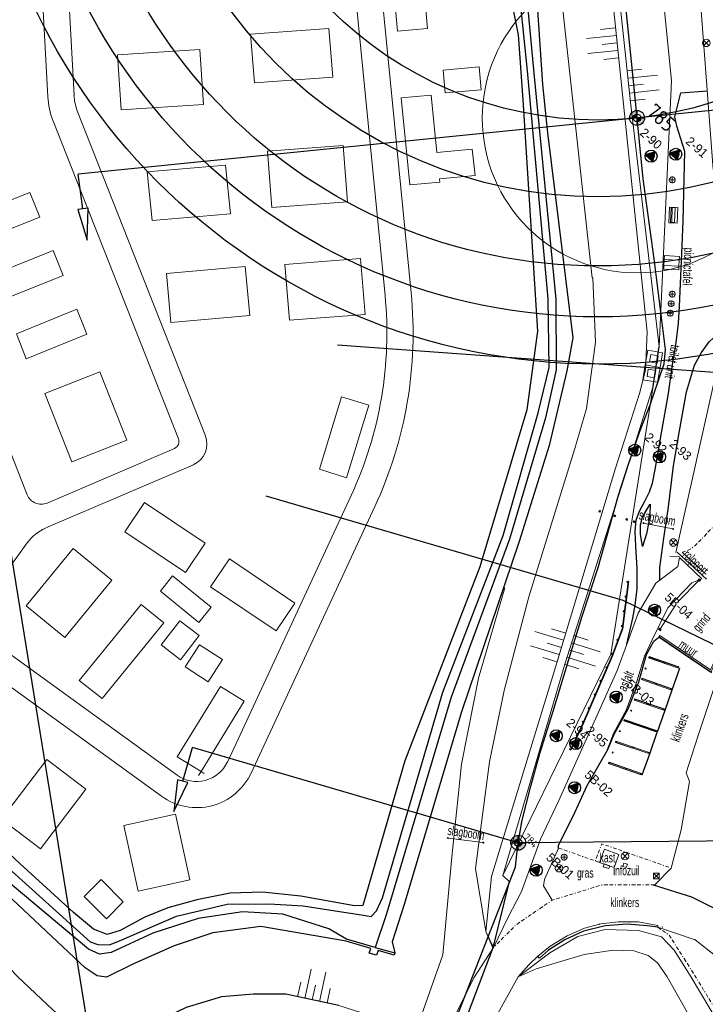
# Model space of a CAD drawing. Header units: metres. Extents: x 63969 to 66720, y 402115 to 403595.
# Tile 28 of 52: x 66040 to 66131, y 402661 to 402793. Entities that reach past the tile are written whole.
import ezdxf
from ezdxf.enums import TextEntityAlignment as Align

# ---------------------------------------------------------------- set-up
doc = ezdxf.new("R2010")
doc.units = ezdxf.units.M
doc.linetypes.add('BORDER', pattern=[1.75, 0.5, -0.25, 0.5, -0.25, 0, -0.25])
doc.layers.get('0').update_dxf_attribs({"linetype": 'CONTINUOUS'})
for name, color, linetype in [('0 @ 0.5', 7, 'CONTINUOUS'), ('0 @ 1', 7, 'CONTINUOUS'), ('BS-BINNENKRUINLIJN-KPN', 253, 'CONTINUOUS'), ('BS-BOORPUNTEN MET CODE', 2, 'CONTINUOUS'), ('BS-DOORGROEISTEEN', 253, 'CONTINUOUS'), ('BS-INSTEEK-SLOOT-KPN', 253, 'CONTINUOUS'), ('BS-KANT-HALF-VERHARD', 253, 'CONTINUOUS'), ('BS-OV.LIJNVORM.OBJECT', 253, 'CONTINUOUS'), ('BS-OVERIG-KPN', 253, 'CONTINUOUS'), ('BS-PAAL-HOUT', 253, 'CONTINUOUS'), ('BS-PAAL-STEEN', 253, 'CONTINUOUS'), ('BS-VLAKAFSLUITING', 253, 'CONTINUOUS'), ('BS-WATERLIJN-KPN', 253, 'CONTINUOUS'), ('DWARSPROFIEL_LOKATIE', 125, 'CONTINUOUS'), ('Hulp dieptelijnen', 78, 'CONTINUOUS'), ('THEORETISCHE_NULLIJN', 125, 'CONTINUOUS')]:
    doc.layers.add(name, color=color, linetype=linetype)
for name, color, linetype, lineweight in [('BS-AFVALBAK', 253, 'CONTINUOUS', 0), ('BS-BEBOUWING', 253, 'CONTINUOUS', 0), ('BS-BETONBAND', 253, 'BORDER', 0), ('BS-DIJKPAAL', 2, 'CONTINUOUS', 25), ('BS-DIJKPAALNR', 6, 'CONTINUOUS', 25), ('BS-HEK', 253, 'RASTER', 0), ('BS-HEKWERK-KL-1_5M', 253, 'RASTER', 0), ('BS-INFOBORD', 253, 'CONTINUOUS', 0), ('BS-KANT-VERHARDING', 253, 'CONTINUOUS', 0), ('BS-KRUINLIJN', 253, 'CONTINUOUS', 0), ('BS-KUNSTWERK-CONTOUR', 253, 'CONTINUOUS', 0), ('BS-LANTAARNPAAL-LICHTMAST', 253, 'CONTINUOUS', 0), ('BS-LANTAARNPAAL-WK', 253, 'CONTINUOUS', 0), ('BS-MUUR', 253, 'CONTINUOUS', 0), ('BS-OVERIGE-TEKSTEN', 253, 'CONTINUOUS', 0), ('BS-RASTER', 253, 'RASTER', 0), ('BS-SCHAKELKAST', 253, 'CONTINUOUS', 0), ('BS-SLAGBOOM', 253, 'CONTINUOUS', 0), ('BS-SYMBOOL-TALUD', 253, 'CONTINUOUS', 0), ('BS-TEENLIJN', 253, 'CONTINUOUS', 0), ('BS-TUSSENBERM', 253, 'CONTINUOUS', 0), ('BS-VERKEERSBORD', 253, 'CONTINUOUS', 0), ('BS-VLAGGEMAST', 253, 'CONTINUOUS', 0), ('BS-VLAKLABEL-BETON', 253, 'CONTINUOUS', 0), ('BS-ZITBANK', 253, 'CONTINUOUS', 0), ('GM-C3D-POINT-BORING', 2, 'CONTINUOUS', 25), ('GM-C3D-POINT-BORING @ 0.25', 2, 'CONTINUOUS', 25), ('GM-C3D-POINT-BORING @ 0.5', 2, 'CONTINUOUS', 25), ('GM-C3D-POINT-BORING @ 1', 2, 'CONTINUOUS', 25), ('GM-C3D-POINT-LABEL_BORING', 7, 'CONTINUOUS', 25)]:
    doc.layers.add(name, color=color, linetype=linetype, lineweight=lineweight)
doc.layers.add('Cirkel ingemeten teen', color=69, linetype='CONTINUOUS', lineweight=9, plot=False)
doc.layers.add('TO-Viewport', color=152, linetype='CONTINUOUS', plot=False)
doc.styles.add('ISO', font='isocp.shx', dxfattribs={"height": 2.5})
doc.linetypes.add('RASTER', pattern='A,3,-2,[200,RASTER,S=0.75,R=0,X=0,Y=0],-2,3', length=10)

# ---------------------------------------------------------------- blocks, each defined once
blk = doc.blocks.new('PIJLTJE')
at = {"layer": 'DWARSPROFIEL_LOKATIE'}
blk.add_line((0, 4.69), (0, 0), dxfattribs=at)
blk.add_lwpolyline([(0, 8.9), (-0.7, 4.69), (0.7, 4.69)], close=True, dxfattribs=at)
blk = doc.blocks.new('S04')
at = {"color": 0}
for p, q in [((-1, 0), (-1, 4.01)), ((1, 0), (1, 4.01)), ((-2.01, 0), (-2.01, 2.01)), ((0, 0), (0, 2.01)), ((2.01, 0), (2.01, 2.01))]:
    blk.add_line(p, q, dxfattribs=at)
blk = doc.blocks.new('17', base_point=(19504, 379108.256))
at = {"layer": 'BS-VERKEERSBORD'}
blk.add_polyline3d([(19503.84375, 379107.78725, 0), (19503.71875, 379107.84975, 0), (19503.59375, 379107.97475, 0), (19503.53125, 379108.09975, 0), (19503.5, 379108.22475, 0), (19503.5, 379108.28725, 0), (19503.53125, 379108.41225, 0), (19503.59375, 379108.53725, 0), (19503.71875, 379108.66225, 0), (19503.84375, 379108.72475, 0), (19503.96875, 379108.756, 0), (19504.03125, 379108.756, 0), (19504.15625, 379108.72475, 0), (19504.28125, 379108.66225, 0), (19504.40625, 379108.53725, 0), (19504.46875, 379108.41225, 0), (19504.5, 379108.28725, 0), (19504.5, 379108.22475, 0), (19504.46875, 379108.09975, 0), (19504.40625, 379107.97475, 0), (19504.28125, 379107.84975, 0), (19504.15625, 379107.78725, 0), (19504.03125, 379107.756, 0), (19503.96875, 379107.756, 0)], close=True, dxfattribs=at)
for points in [[(19504.34375, 379108.59975, 0), (19503.65625, 379107.91225, 0)], [(19503.65625, 379108.59975, 0), (19504.34375, 379107.91225, 0)]]:
    blk.add_polyline3d(points, dxfattribs=at)
blk = doc.blocks.new('116', base_point=(63367.988281, 393509.3125))
at = {"layer": 'BS-AFVALBAK'}
blk.add_lwpolyline([(63368.308281, 393509.2725), (63368.308281, 393509.3525), (63368.268281, 393509.4725), (63368.148281, 393509.5925), (63368.028281, 393509.6325), (63367.948281, 393509.6325), (63367.828281, 393509.5925), (63367.708281, 393509.4725), (63367.668281, 393509.3525), (63367.668281, 393509.2725), (63367.708281, 393509.1525), (63367.828281, 393509.0325), (63367.948281, 393508.9925), (63368.028281, 393508.9925), (63368.148281, 393509.0325), (63368.268281, 393509.1525)], close=True, dxfattribs=at)
for points in [[(63367.748281, 393509.3125), (63368.228281, 393509.3125)], [(63367.988281, 393509.5525), (63367.988281, 393509.0725)]]:
    blk.add_lwpolyline(points, dxfattribs=at)
blk = doc.blocks.new('Bankje')
at = {"layer": 'BS-ZITBANK'}
blk.add_line((-0.88, 0.87), (1, 0.19), dxfattribs=at)
blk.add_lwpolyline([(-1.02, 0.5), (-0.82, 1.02), (1.05, 0.33), (0.86, -0.19)], close=True, dxfattribs=at)
blk = doc.blocks.new('Houten paaltje')
at = {"layer": 'BS-HEKWERK-KL-1_5M'}
for p, q in [((-0.14, 0), (0, -0.14)), ((-0.14, -0.14), (0, 0))]:
    blk.add_line(p, q, dxfattribs=at)
at = {"layer": 'BS-KUNSTWERK-CONTOUR'}
blk.add_lwpolyline([(-0.14, -0.14), (0, -0.14), (0, 0), (-0.14, 0)], close=True, dxfattribs=at)
blk = doc.blocks.new('S03')
at = {"color": 0}
for p, q in [((-2.01, 0), (-2.01, -2.01)), ((-1, 0), (-1, -4.01)), ((0, 0), (0, -2.01)), ((1, 0), (1, -4.01)), ((2.01, 0), (2.01, -2.01))]:
    blk.add_line(p, q, dxfattribs=at)
blk = doc.blocks.new('Dijkpaal')
at = {"layer": 'BS-DIJKPAAL'}
h = blk.add_hatch(color=256, dxfattribs=at)
h.paths.add_polyline_path([(0, 0), (0, 1, 0.414214), (-1, 0)])
h.paths.add_polyline_path([(1, 0), (0, 0), (0, -1, 0.414214)])
for p, q in [((-1, 0), (1, 0)), ((0, -1), (0, 1))]:
    blk.add_line(p, q, dxfattribs=at)
blk.add_circle((0, 0), 1, dxfattribs=at)
blk = doc.blocks.new('*U285')
at = {"layer": '0 @ 0.5', "xscale": 0.5, "yscale": 0.5, "zscale": 0.5}
blk.add_blockref('Dijkpaal', (66122.295, 402779.866), dxfattribs=at)
at = {"layer": '0 @ 1'}
blk.add_blockref('Dijkpaal', (66122.295, 402779.866), dxfattribs=at)
blk = doc.blocks.new('*U287')
at = {"layer": '0 @ 0.5', "xscale": 0.5, "yscale": 0.5, "zscale": 0.5}
blk.add_blockref('Dijkpaal', (66106.437, 402683.064), dxfattribs=at)
at = {"layer": '0 @ 1'}
blk.add_blockref('Dijkpaal', (66106.437, 402683.064), dxfattribs=at)
blk = doc.blocks.new('De Krabbenkreek')
at = {"layer": 'BS-BEBOUWING'}
for points in [[(66093.248, 402803.77), (66094.322, 402791.831), (66090.319, 402791.471), (66089.245, 402803.41), (66093.248, 402803.77)], [(66081.658, 402785.315), (66081.148, 402791.82), (66070.697, 402791.051), (66071.207, 402784.546), (66081.658, 402785.315)], [(66053.428, 402780.936), (66052.929, 402788.28), (66063.892, 402789.025), (66064.391, 402781.68), (66053.428, 402780.936)], [(66095.547, 402775.241), (66100.281, 402775.713), (66100.655, 402772.197), (66095.897, 402771.724), (66095.942, 402771.275), (66091.95, 402770.913), (66090.781, 402782.544), (66094.782, 402782.924), (66095.547, 402775.241)], [(66083.615, 402768.661), (66073.518, 402767.906), (66072.95, 402775.421), (66083.047, 402776.176), (66083.615, 402768.661)], [(66067.999, 402767.079), (66057.542, 402766.155), (66056.892, 402772.656), (66067.349, 402773.58), (66067.999, 402767.079)], [(66033.099, 402766.705), (66034.436, 402763.403), (66042.529, 402766.628), (66041.191, 402769.931), (66033.099, 402766.705)], [(66037.566, 402755.563), (66036.235, 402758.894), (66044.311, 402762.162), (66045.642, 402758.831), (66037.566, 402755.563)], [(66085.99, 402753.629), (66075.867, 402752.85), (66075.254, 402760.299), (66085.376, 402761.078), (66085.99, 402753.629)], [(66060.032, 402752.536), (66070.57, 402753.467), (66069.983, 402760.018), (66059.445, 402759.086), (66060.032, 402752.536)], [(66040.744, 402747.712), (66039.413, 402751.043), (66047.49, 402754.311), (66048.821, 402750.98), (66040.744, 402747.712)], [(66054.167, 402736.836), (66050.544, 402745.951), (66043.202, 402743.055), (66046.825, 402733.94), (66054.167, 402736.836)], [(66083.481, 402731.81), (66079.869, 402732.935), (66082.845, 402742.624), (66086.458, 402741.499), (66083.481, 402731.81)], [(66064.624, 402723.062), (66061.994, 402719.162), (66053.881, 402724.596), (66056.511, 402728.496), (66064.624, 402723.062)], [(66052.161, 402718.15), (66046.998, 402722.379), (66040.717, 402714.71), (66045.88, 402710.481), (66052.161, 402718.15)], [(66076.582, 402715.066), (66067.888, 402720.958), (66065.335, 402717.246), (66074.087, 402711.365), (66076.582, 402715.066)], [(66050.849, 402702.306), (66059.117, 402712.45), (66056.077, 402714.873), (66047.81, 402704.729), (66050.849, 402702.306)], [(66064.073, 402692.568), (66069.838, 402701.962), (66066.653, 402703.916), (66060.889, 402694.523), (66064.073, 402692.568)], [(66037.428, 402686.186), (66042.631, 402682.245), (66048.706, 402690.224), (66043.484, 402694.18), (66037.428, 402686.186)], [(66064.073, 402692.568), (66063.738, 402692.022)], [(66064.504, 402692.304), (66064.073, 402692.568)], [(66062.571, 402678.092), (66060.658, 402686.861), (66053.749, 402685.338), (66055.662, 402676.569), (66062.571, 402678.092)]]:
    blk.add_lwpolyline(points, dxfattribs=at)
blk = doc.blocks.new('9', base_point=(65176.576, 407433.069637))
at = {"layer": 'BS-LANTAARNPAAL-WK'}
blk.add_lwpolyline([(65176.326, 407432.819637), (65176.826, 407432.819637), (65176.826, 407433.319637), (65176.326, 407433.319637)], close=True, dxfattribs=at)
for points in [[(65176.326, 407432.819637), (65176.826, 407433.319637)], [(65176.826, 407432.819637), (65176.326, 407433.319637)]]:
    blk.add_lwpolyline(points, dxfattribs=at)
blk = doc.blocks.new('Betonnen paaltje')
at = {"layer": 'BS-HEKWERK-KL-1_5M'}
for p, q in [((0.1, 0.1), (-0.1, -0.1)), ((0.1, -0.1), (-0.1, 0.1))]:
    blk.add_line(p, q, dxfattribs=at)
blk.add_lwpolyline([(-0.1, 0.1), (0.1, 0.1), (0.1, -0.1), (-0.1, -0.1)], close=True, dxfattribs=at)
blk = doc.blocks.new('vlaggemast1')
at = {"layer": 'BS-MUUR'}
blk.add_line((0, 0), (0, -4), dxfattribs=at)
at = {"layer": 'BS-VLAGGEMAST'}
for points in [[(-0.14, -0.1), (-0.06, -0.1), (-0.06, 0.1), (-0.14, 0.1)], [(0.06, -0.1), (0.14, -0.1), (0.14, 0.1), (0.06, 0.1)]]:
    blk.add_lwpolyline(points, close=True, dxfattribs=at)
blk.add_circle((0, 0), 0.05, dxfattribs=at)
blk = doc.blocks.new('BORING-PBZ')
at = {"layer": 'BS-BOORPUNTEN MET CODE'}
h = blk.add_hatch(color=256, dxfattribs=at)
h.dxf.hatch_style = 1
h.paths.add_polyline_path([(0, 0.8), (-0.69, -0.4), (0.69, -0.4)])
blk.add_lwpolyline([(0, 0.8), (-0.69, -0.4), (0.69, -0.4)], close=True, dxfattribs=at)
blk.add_circle((0, 0), 0.8, dxfattribs=at)
blk = doc.blocks.new('*U322')
at = {"layer": 'GM-C3D-POINT-BORING @ 0.5', "xscale": 0.4999999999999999, "yscale": 0.4999999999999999, "zscale": 0.4999999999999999, "rotation": 318}
blk.add_blockref('BORING-PBZ', (66124.173, 402774.761), dxfattribs=at)
at = {"layer": 'GM-C3D-POINT-BORING @ 1', "rotation": 318}
blk.add_blockref('BORING-PBZ', (66124.173, 402774.761, 4.406), dxfattribs=at)
blk = doc.blocks.new('*U323')
at = {"layer": 'GM-C3D-POINT-BORING @ 0.5', "xscale": 0.4999999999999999, "yscale": 0.4999999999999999, "zscale": 0.4999999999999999, "rotation": 318}
blk.add_blockref('BORING-PBZ', (66127.464, 402775.02), dxfattribs=at)
at = {"layer": 'GM-C3D-POINT-BORING @ 1', "rotation": 318}
blk.add_blockref('BORING-PBZ', (66127.464, 402775.02, 3.499), dxfattribs=at)
blk = doc.blocks.new('*U324')
at = {"layer": 'GM-C3D-POINT-BORING @ 0.25', "xscale": 0.2499999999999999, "yscale": 0.2499999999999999, "zscale": 0.2499999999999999, "rotation": 318}
blk.add_blockref('BORING-PBZ', (66121.993, 402735.479, 4.948), dxfattribs=at)
at = {"layer": 'GM-C3D-POINT-BORING @ 0.5', "xscale": 0.4999999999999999, "yscale": 0.4999999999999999, "zscale": 0.4999999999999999, "rotation": 318}
blk.add_blockref('BORING-PBZ', (66121.993, 402735.479), dxfattribs=at)
at = {"layer": 'GM-C3D-POINT-BORING @ 1', "rotation": 318}
blk.add_blockref('BORING-PBZ', (66121.993, 402735.479, 4.948), dxfattribs=at)
blk = doc.blocks.new('*U325')
at = {"layer": 'GM-C3D-POINT-BORING @ 0.25', "xscale": 0.2499999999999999, "yscale": 0.2499999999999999, "zscale": 0.2499999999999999, "rotation": 318}
blk.add_blockref('BORING-PBZ', (66125.293, 402734.601, 4.288), dxfattribs=at)
at = {"layer": 'GM-C3D-POINT-BORING @ 0.5', "xscale": 0.4999999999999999, "yscale": 0.4999999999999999, "zscale": 0.4999999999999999, "rotation": 318}
blk.add_blockref('BORING-PBZ', (66125.293, 402734.601), dxfattribs=at)
at = {"layer": 'GM-C3D-POINT-BORING @ 1', "rotation": 318}
blk.add_blockref('BORING-PBZ', (66125.293, 402734.601, 4.288), dxfattribs=at)
blk = doc.blocks.new('*U326')
at = {"layer": 'GM-C3D-POINT-BORING @ 0.25', "xscale": 0.2499999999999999, "yscale": 0.2499999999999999, "zscale": 0.2499999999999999, "rotation": 318}
blk.add_blockref('BORING-PBZ', (66111.509, 402697.343, 4.33), dxfattribs=at)
at = {"layer": 'GM-C3D-POINT-BORING @ 0.5', "xscale": 0.4999999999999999, "yscale": 0.4999999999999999, "zscale": 0.4999999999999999, "rotation": 318}
blk.add_blockref('BORING-PBZ', (66111.509, 402697.343), dxfattribs=at)
at = {"layer": 'GM-C3D-POINT-BORING @ 1', "rotation": 318}
blk.add_blockref('BORING-PBZ', (66111.509, 402697.343, 4.33), dxfattribs=at)
blk = doc.blocks.new('*U327')
at = {"layer": 'GM-C3D-POINT-BORING @ 0.25', "xscale": 0.2499999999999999, "yscale": 0.2499999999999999, "zscale": 0.2499999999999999, "rotation": 318}
blk.add_blockref('BORING-PBZ', (66114.109, 402696.302, 3.526), dxfattribs=at)
at = {"layer": 'GM-C3D-POINT-BORING @ 0.5', "xscale": 0.4999999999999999, "yscale": 0.4999999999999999, "zscale": 0.4999999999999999, "rotation": 318}
blk.add_blockref('BORING-PBZ', (66114.109, 402696.302), dxfattribs=at)
at = {"layer": 'GM-C3D-POINT-BORING @ 1', "rotation": 318}
blk.add_blockref('BORING-PBZ', (66114.109, 402696.302, 3.526), dxfattribs=at)
blk = doc.blocks.new('*U403')
at = {"layer": 'GM-C3D-POINT-BORING @ 0.25', "xscale": 0.2499999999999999, "yscale": 0.2499999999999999, "zscale": 0.2499999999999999, "rotation": 318}
blk.add_blockref('BORING-PBZ', (66108.82, 402679.374, 4.481), dxfattribs=at)
at = {"layer": 'GM-C3D-POINT-BORING @ 0.5', "xscale": 0.4999999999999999, "yscale": 0.4999999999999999, "zscale": 0.4999999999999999, "rotation": 318}
blk.add_blockref('BORING-PBZ', (66108.82, 402679.374), dxfattribs=at)
at = {"layer": 'GM-C3D-POINT-BORING @ 1', "rotation": 318}
blk.add_blockref('BORING-PBZ', (66108.82, 402679.374, 4.481), dxfattribs=at)
blk = doc.blocks.new('*U404')
at = {"layer": 'GM-C3D-POINT-BORING @ 0.25', "xscale": 0.2499999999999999, "yscale": 0.2499999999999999, "zscale": 0.2499999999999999, "rotation": 318}
blk.add_blockref('BORING-PBZ', (66113.946, 402690.407, 3.619), dxfattribs=at)
at = {"layer": 'GM-C3D-POINT-BORING @ 0.5', "xscale": 0.4999999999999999, "yscale": 0.4999999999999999, "zscale": 0.4999999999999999, "rotation": 318}
blk.add_blockref('BORING-PBZ', (66113.946, 402690.407), dxfattribs=at)
at = {"layer": 'GM-C3D-POINT-BORING @ 1', "rotation": 318}
blk.add_blockref('BORING-PBZ', (66113.946, 402690.407, 3.619), dxfattribs=at)
blk = doc.blocks.new('*U405')
at = {"layer": 'GM-C3D-POINT-BORING @ 0.25', "xscale": 0.2499999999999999, "yscale": 0.2499999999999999, "zscale": 0.2499999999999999, "rotation": 318}
blk.add_blockref('BORING-PBZ', (66119.505, 402702.505, 3.078), dxfattribs=at)
at = {"layer": 'GM-C3D-POINT-BORING @ 0.5', "xscale": 0.4999999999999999, "yscale": 0.4999999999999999, "zscale": 0.4999999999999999, "rotation": 318}
blk.add_blockref('BORING-PBZ', (66119.505, 402702.505), dxfattribs=at)
at = {"layer": 'GM-C3D-POINT-BORING @ 1', "rotation": 318}
blk.add_blockref('BORING-PBZ', (66119.505, 402702.505, 3.078), dxfattribs=at)
blk = doc.blocks.new('*U406')
at = {"layer": 'GM-C3D-POINT-BORING @ 0.25', "xscale": 0.2499999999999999, "yscale": 0.2499999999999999, "zscale": 0.2499999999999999, "rotation": 318}
blk.add_blockref('BORING-PBZ', (66124.641, 402714.115, 3.31), dxfattribs=at)
at = {"layer": 'GM-C3D-POINT-BORING @ 0.5', "xscale": 0.4999999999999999, "yscale": 0.4999999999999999, "zscale": 0.4999999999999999, "rotation": 318}
blk.add_blockref('BORING-PBZ', (66124.641, 402714.115), dxfattribs=at)
at = {"layer": 'GM-C3D-POINT-BORING @ 1', "rotation": 318}
blk.add_blockref('BORING-PBZ', (66124.641, 402714.115, 3.31), dxfattribs=at)

msp = doc.modelspace()

# ---------------------------------------------------------------- linework, layer by layer
at = {"layer": 'BS-BEBOUWING'}
msp.add_line((66125.18, 402710.52), (66125.34, 402710.75), dxfattribs=at)
for points in [[(66096.39, 402786.27), (66101.22, 402786.7), (66101.49, 402783.64), (66096.67, 402783.2)], [(66065.44, 402714.5), (66063.8, 402712.46), (66058.64, 402716.68), (66060.27, 402718.72)], [(66061.22, 402712.71), (66063.82, 402710.74), (66061.35, 402707.5), (66058.74, 402709.47)], [(66066.92, 402707.51), (66065.03, 402704.55), (66061.97, 402706.54), (66063.87, 402709.5)], [(66048.45, 402675.86), (66050.72, 402678.13), (66053.69, 402675.16), (66051.43, 402672.89)]]:
    msp.add_lwpolyline(points, close=True, dxfattribs=at)
at = {"layer": 'BS-BETONBAND', "flags": 128}
for points in [[(66128.37, 402721.81), (66128.36, 402721.86), (66129.23, 402722.16), (66130.12, 402722.8), (66134.42, 402727.3), (66141.2, 402734.35), (66143.19, 402736.15), (66145.42, 402737.14), (66155.48, 402738.29), (66155.86, 402738.89), (66156.39, 402743.88), (66165.1, 402743.18), (66173.05, 402742.6), (66173.1, 402740.93)], [(66111.82, 402682.34), (66116.73, 402680.63), (66117.58, 402682.92), (66126.85, 402679.68)], [(66124.67, 402677.44), (66117.58, 402677.42), (66110.96, 402675.38), (66106.11, 402672.08), (66103.12, 402669.06)]]:
    msp.add_lwpolyline(points, dxfattribs=at)
at = {"layer": 'BS-BETONBAND'}
msp.add_polyline3d([(66125.05, 402671.76, 0), (66126.56, 402670.73, 0), (66128.58, 402667.59, 0), (66132.97, 402660.5, 0), (66134.03, 402658.76, 0), (66138.15, 402652.02, 0), (66143.42, 402643.41, 0), (66150.39, 402632, 0), (66156.56, 402621.82, 0), (66162.91, 402611.41, 0), (66168.21, 402602.68, 0), (66171.02, 402598.03, 0), (66168.15, 402596.36, 0), (66163.71, 402593.63, 0), (66159.48, 402590.9, 0)], dxfattribs=at)
at = {"layer": 'BS-BINNENKRUINLIJN-KPN'}
msp.add_polyline3d([(66082.47, 402661.31, 0), (66075.38, 402662.82, 0), (66071.09, 402662.85, 0), (66066.79, 402662.47, 0), (66062.07, 402661.03, 0), (66057.54, 402658.86, 0), (66053.89, 402657.42, 0), (66051.04, 402657.39, 0), (66048.06, 402658.1, 0), (66045.9, 402659.27, 0), (66043.58, 402661.42, 0), (66039.55, 402665.21, 0), (66033.54, 402671.42, 0), (66026.27, 402678.69, 0), (66014.92, 402689.82, 0), (66001.56, 402703.55, 0), (65987.27, 402718.01, 0), (65975.62, 402729.96, 0), (65965.61, 402740.84, 0), (65962.12, 402744.53, 0), (65961.93, 402745.63, 0)], dxfattribs=at)
at = {"layer": 'BS-DOORGROEISTEEN'}
msp.add_polyline3d([(66125.05, 402671.76, 0), (66123.64, 402671.97, 0), (66120.96, 402672.2, 0), (66118.02, 402671.97, 0), (66115.13, 402671.26, 0), (66112.63, 402670.09, 0), (66110.49, 402668.69, 0), (66109.28, 402667.66, 0), (66109.04, 402667.91, 0)], dxfattribs=at)
at = {"layer": 'BS-HEK', "linetype": 'Continuous', "flags": 128}
msp.add_lwpolyline([(66127.64, 402721.87), (66131.56, 402718.25)], dxfattribs=at)
at = {"layer": 'BS-HEKWERK-KL-1_5M'}
for points in [[(66127.82, 402706.36), (66127.83, 402706.39), (66123.85, 402707.78), (66123.84, 402707.75)], [(66127.87, 402706.51), (66127.88, 402706.54), (66123.9, 402707.92), (66123.89, 402707.89)], [(66126.86, 402703.62), (66126.87, 402703.65), (66122.94, 402705.03), (66122.93, 402705)], [(66126.81, 402703.47), (66126.82, 402703.5), (66122.89, 402704.88), (66122.88, 402704.85)], [(66125.87, 402700.75), (66125.88, 402700.78), (66121.92, 402702.12), (66121.91, 402702.1)], [(66125.92, 402700.89), (66125.93, 402700.92), (66121.97, 402702.27), (66121.96, 402702.24)], [(66124.85, 402697.87), (66124.86, 402697.9), (66120.54, 402699.37), (66120.53, 402699.34)], [(66124.9, 402698.02), (66124.91, 402698.04), (66120.59, 402699.51), (66120.58, 402699.49)], [(66123.85, 402694.96), (66123.86, 402694.99), (66119.43, 402696.49), (66119.43, 402696.46)], [(66123.9, 402695.11), (66123.91, 402695.13), (66119.48, 402696.64), (66119.47, 402696.61)], [(66122.84, 402692.14), (66122.85, 402692.17), (66118.5, 402693.65), (66118.49, 402693.62)], [(66122.89, 402692.29), (66122.9, 402692.32), (66118.55, 402693.8), (66118.54, 402693.77)]]:
    msp.add_lwpolyline(points, close=True, dxfattribs=at)
at = {"layer": 'BS-INFOBORD'}
msp.add_line((66126.69, 402721.33), (66127.97, 402721.31), dxfattribs=at)
at = {"layer": 'BS-INSTEEK-SLOOT-KPN', "flags": 128}
for points in [[(66085.66, 402959.41), (66086.79, 402953.94), (66088.28, 402942.44), (66091.38, 402920.91), (66094.05, 402904.16), (66098.71, 402885.21), (66101.14, 402868.56), (66102.95, 402852.45), (66104.36, 402836.76), (66106.8, 402818.95), (66108.55, 402800.96), (66109.67, 402784.35), (66110.32, 402777.9), (66113.71, 402750.51), (66112.91, 402746.1), (66110.57, 402736.12), (66106.56, 402723.3)], [(66092.77, 402884.01), (66094.06, 402866.99), (66098.36, 402866.82), (66101.75, 402839.69), (66103.25, 402828.86), (66102.39, 402824.81), (66104.1, 402814.88), (66104.83, 402799.01), (66106.41, 402790.95), (66107.04, 402782.29), (66109.02, 402751.39), (66107.57, 402740.88), (66101.31, 402719.91), (66091.27, 402694), (66085.66, 402674.66)]]:
    msp.add_lwpolyline(points, dxfattribs=at)
at = {"layer": 'BS-INSTEEK-SLOOT-KPN'}
for points in [[(66085.66, 402674.66, 0), (66084.58, 402674.63, 0), (66077.41, 402675.93, 0), (66072.27, 402676.44, 0), (66067.96, 402676.32, 0), (66063.5, 402675.41, 0), (66059.66, 402674.37, 0), (66056.58, 402673.13, 0), (66053.27, 402671.32, 0), (66051.54, 402670.78, 0), (66049.71, 402671.49, 0), (66047.04, 402673.73, 0), (66039.88, 402680.3, 0), (66026.54, 402692.77, 0), (66014.04, 402703.27, 0), (66005.12, 402711.45, 0), (65992.14, 402722.18, 0), (65979.66, 402733.17, 0), (65972.07, 402740.05, 0), (65966.19, 402745.3, 0), (65963.83, 402747.32, 0)], [(66083.43, 402669.9, 0), (66072.04, 402671.89, 0), (66065.63, 402671.02, 0), (66060.47, 402669.28, 0), (66055.06, 402666.86, 0), (66051.46, 402665.11, 0), (66050.2, 402665.29, 0), (66048.62, 402666.35, 0), (66035.12, 402679.01, 0), (66015.57, 402696.41, 0), (65999.99, 402710.52, 0), (65984.85, 402725.02, 0), (65971.02, 402737.35, 0), (65961.93, 402745.63, 0)], [(66106.56, 402723.3, 0), (66098.83, 402700.53, 0), (66091.19, 402674.82, 0), (66089.6, 402669.84, 0), (66089.94, 402668.33, 0)]]:
    msp.add_polyline3d(points, dxfattribs=at)
at = {"layer": 'BS-KANT-HALF-VERHARD', "flags": 128}
msp.add_lwpolyline([(66111.82, 402682.34), (66111.81, 402682.73), (66113.76, 402686.59), (66115.63, 402690.72), (66118.39, 402695.49), (66119.26, 402697.58), (66121.12, 402700.96), (66122.51, 402704.53), (66123.54, 402708.2), (66124.52, 402709.97), (66125.18, 402710.52)], dxfattribs=at)
at = {"layer": 'BS-KANT-VERHARDING'}
for p, q in [((66077.94, 402900.16), (66092.13, 402756.51)), ((66078.75, 402856.36), (66088.65, 402756.17)), ((66042.14, 402810.26), (66043.61, 402782.68)), ((66045.63, 402810.5), (66047.11, 402782.87)), ((66047.55, 402780.83), (66064.65, 402737.41)), ((66044.29, 402779.55), (66061.05, 402737.02)), ((66023.03, 402774.82), (66040.87, 402729.54)), ((66047.67, 402772.36), (66047.67, 402772.36)), ((66043.52, 402728.43), (66060.51, 402735.73)), ((66043.36, 402725.1), (66063.05, 402733.55)), ((66084.11, 402729.42), (66067.59, 402693.84)), ((66087.28, 402727.95), (66070.76, 402692.37)), ((66040.86, 402723.1), (66035.48, 402715.66)), ((66036.67, 402709.63), (66060.87, 402692.09)), ((66034.61, 402706.8), (66058.81, 402689.26)), ((66124.43, 402677.43), (66129.58, 402675.82)), ((66129.58, 402675.82), (66133.55, 402673.83))]:
    msp.add_line(p, q, dxfattribs=at)
msp.add_lwpolyline([(66126.55, 402765.86), (66126.63, 402767.96), (66127.73, 402767.92), (66127.65, 402765.82)], close=True, dxfattribs=at)
at = {"layer": 'BS-KANT-VERHARDING', "flags": 128}
for points in [[(66118.22, 402695.24), (66119.15, 402697.65), (66120.83, 402700.75), (66122.27, 402704.58), (66123.31, 402707.98), (66124.32, 402710.15), (66126.4, 402714.42), (66129.6, 402717.78), (66130.96, 402718.32), (66127.95, 402721.17), (66127.74, 402719.93), (66127.72, 402719.96), (66124.79, 402717.73), (66122.46, 402713.71), (66121.02, 402709.81), (66119.66, 402706.05), (66116.77, 402699.71), (66114.5, 402694.65), (66111.84, 402688.7), (66109.39, 402683.53), (66106.87, 402676.54), (66105.02, 402673.04), (66103.12, 402669.06), (66100.52, 402665.01), (66097.81, 402659.63)], [(66131.52, 402718.94), (66131.42, 402718.98), (66128.37, 402721.81)], [(66133.29, 402705.41), (66133.29, 402705.41), (66133.08, 402705.28), (66130.47, 402697.36), (66128.86, 402692.41), (66129.3, 402691.25), (66128.17, 402684.78), (66126.85, 402679.68)], [(66110.96, 402675.38), (66109.79, 402677.3), (66109.95, 402678.15), (66111.82, 402682.34)], [(66116.73, 402680.63), (66117.3, 402680.43)], [(66126.85, 402679.68), (66126.85, 402679.68), (66124.67, 402677.44)], [(66106.41, 402665.13), (66102.35, 402657.83), (66101.28, 402652.7), (66101.24, 402650.6), (66101.42, 402648.16), (66101.6, 402647.26), (66102.41, 402645.12), (66107.66, 402635.99), (66117.96, 402618.62), (66128.22, 402601.33), (66131.46, 402595.82), (66133.27, 402592.76), (66137.65, 402585.49)]]:
    msp.add_lwpolyline(points, dxfattribs=at)
at = {"layer": 'BS-KANT-VERHARDING'}
for points in [[(66106.41, 402665.13, 0), (66107.85, 402666.76, 0), (66109.04, 402667.91, 0), (66110.68, 402669.23, 0), (66112.96, 402670.63, 0), (66115.29, 402671.64, 0), (66117.47, 402672.23, 0), (66119.82, 402672.51, 0), (66122.45, 402672.47, 0), (66125.08, 402672, 0), (66125.05, 402671.76, 0)], [(66125.05, 402671.76, 0), (66130.05, 402670.09, 0), (66133.39, 402667.45, 0), (66136.18, 402663.8, 0), (66152.34, 402637.26, 0), (66161.64, 402621.74, 0), (66172.59, 402603.54, 0)]]:
    msp.add_polyline3d(points, dxfattribs=at)
for centre, radius, start, end in [((66053.6, 402783.21), 10, 183.0605, 201.499), ((66053.6, 402783.21), 6.5, 183.0605, 201.499), ((66037.39, 402751.11), 55, 335.0987, 5.6391), ((66037.39, 402751.11), 51.5, 335.0987, 5.6391), ((66060.12, 402736.65), 1, 293.2376, 21.499), ((66061.86, 402736.31), 3, 293.2376, 21.499), ((66042.73, 402730.27), 2, 201.499, 293.2376), ((66045.72, 402719.58), 6, 113.2376, 144.1077), ((66063.51, 402695.74), 4.5, 234.0645, 335.0987), ((66063.51, 402695.74), 8, 234.0645, 335.0987)]:
    msp.add_arc(centre, radius, start, end, dxfattribs=at)
for p in [(66117.32, 402672.18), (66121.33, 402672.49), (66125.68, 402671.8), (66130.05, 402670.09)]:
    msp.add_point(p, dxfattribs=at)
at = {"layer": 'BS-KRUINLIJN', "flags": 128}
for points in [[(66103.12, 402669.06), (66102.11, 402671.2), (66102.87, 402678.55), (66111.59, 402707.1), (66119.42, 402733.11), (66122.63, 402743.07), (66123.41, 402746.18), (66123.66, 402751.3), (66120.47, 402781.7), (66115.2, 402832.97), (66111.37, 402870.01), (66104.88, 402928.73), (66101.33, 402963.05)], [(66124.44, 402744.03), (66120.85, 402732.6), (66112.63, 402706.9), (66104.39, 402678.69)], [(66104.62, 402717.11), (66101.13, 402705.06), (66098.84, 402693.56), (66097.5, 402680.71)]]:
    msp.add_lwpolyline(points, dxfattribs=at)
at = {"layer": 'BS-KRUINLIJN'}
for points in [[(66103.04, 402669, 0), (66102.11, 402671.2, 0), (66102.87, 402678.55, 0), (66111.59, 402707.1, 0), (66119.42, 402733.11, 0), (66122.63, 402743.07, 0), (66123.41, 402746.18, 0), (66123.66, 402751.3, 0), (66120.47, 402781.7, 0), (66115.2, 402832.97, 0), (66111.37, 402870.01, 0), (66104.88, 402928.73, 0), (66101.33, 402963.05, 0)], [(66125.25, 402749.34, 0), (66121.4, 402781.99, 0), (66115.84, 402834.15, 0), (66112.23, 402870.4, 0), (66105.08, 402934.21, 0), (66102.26, 402963.23, 0)], [(66124.44, 402744.03, 0), (66120.85, 402732.6, 0), (66112.63, 402706.9, 0), (66104.39, 402678.69, 0)], [(66097.5, 402680.68, 0), (66096.36, 402668.07, 0), (66092.99, 402658.52, 0), (66091.83, 402658.13, 0), (66090.59, 402658.74, 0), (66082.47, 402661.31, 0)], [(66106.41, 402665.13, 0), (66108.84, 402666.2, 0), (66115.25, 402668.14, 0), (66119.1, 402668.7, 0), (66121.86, 402668.62, 0), (66123.79, 402668, 0), (66125.01, 402667.02, 0), (66126.32, 402665.16, 0), (66130.36, 402657.96, 0), (66136.97, 402646.6, 0), (66144.59, 402633.94, 0), (66151.85, 402621.42, 0), (66158.94, 402609.71, 0), (66163.18, 402602.85, 0), (66163.64, 402601.69, 0), (66163.69, 402600.16, 0), (66162.32, 402598.73, 0), (66155.87, 402594.6, 0), (66149.49, 402589.59, 0)]]:
    msp.add_polyline3d(points, dxfattribs=at)
at = {"layer": 'BS-KUNSTWERK-CONTOUR'}
for points in [[(66124.96, 402747.11), (66125.13, 402748.09), (66124.14, 402748.26), (66123.97, 402747.28)], [(66124.61, 402745.14), (66124.79, 402746.12), (66123.8, 402746.29), (66123.63, 402745.31)], [(66120.54, 402680.33), (66120.4, 402679.87), (66120.86, 402679.73), (66121, 402680.19)]]:
    msp.add_lwpolyline(points, close=True, dxfattribs=at)
at = {"layer": 'BS-MUUR'}
for points in [[(66125.23, 402710.58), (66132.19, 402705.85, -0.005309), (66132.64, 402706.87, -0.012984), (66132.83, 402707.27, -0.018909), (66134.74, 402710.65, -0.018569), (66136.94, 402713.93, -0.053769), (66139.39, 402716.65, -0.035461), (66143.76, 402720.02, -0.044351), (66149.91, 402723.37, -0.045309), (66156.42, 402725.52, -0.014113), (66160.85, 402726.42, -0.027195), (66163.19, 402726.69, -0.022497), (66167.48, 402726.77, -0.030081), (66170.67, 402726.49, -0.014879), (66175.39, 402725.65, -0.020805), (66178.72, 402724.81, -0.001479), (66179.82, 402724.48, -0.020939), (66179.91, 402724.45), (66180.9, 402724.03, -0.000219)], [(66125.34, 402710.75), (66132.1, 402706.15, -0.004157), (66132.45, 402706.95, -0.012984), (66132.65, 402707.36, -0.018909), (66134.57, 402710.75, -0.018569), (66136.78, 402714.05, -0.053769), (66139.26, 402716.79, -0.035461), (66143.65, 402720.19, -0.044351), (66149.83, 402723.55, -0.045309), (66156.38, 402725.71, -0.014113), (66160.82, 402726.61, -0.027195), (66163.18, 402726.89, -0.022497), (66167.48, 402726.97, -0.030081), (66170.7, 402726.69, -0.014879), (66175.43, 402725.85, -0.020805), (66178.78, 402725, -0.001479), (66179.88, 402724.67), (66180.98, 402724.22)]]:
    msp.add_lwpolyline(points, format="xyb", dxfattribs=at)
at = {"layer": 'BS-MUUR', "flags": 128}
msp.add_lwpolyline([(66125.18, 402710.52), (66125.18, 402710.52), (66132.22, 402705.73)], dxfattribs=at)
at = {"layer": 'BS-OV.LIJNVORM.OBJECT'}
for p, q in [((66127.95, 402706.33), (66126.94, 402703.44)), ((66126.94, 402703.44), (66126.01, 402700.72)), ((66126.01, 402700.72), (66124.98, 402697.84)), ((66123.98, 402694.93), (66124.98, 402697.84)), ((66122.97, 402692.11), (66123.98, 402694.93))]:
    msp.add_line(p, q, dxfattribs=at)
at = {"layer": 'BS-OVERIG-KPN'}
msp.add_line((66128.15, 402783.22), (66131.66, 402783.48), dxfattribs=at)
for points in [[(66120.93, 402709.58), (66121.74, 402713.06), (66122.04, 402714.81), (66122.33, 402716.97), (66122.29, 402719.67), (66122.11, 402722.67), (66122.04, 402724.61), (66122.18, 402726.13), (66122.63, 402727.33), (66123.33, 402728.68), (66123.96, 402729.94), (66124.34, 402731.07), (66124.73, 402732.92), (66125.57, 402737.8), (66126.48, 402743.05), (66127, 402746.61), (66127.51, 402749.87), (66127.83, 402752.47), (66127.96, 402754.69), (66128.31, 402762.82), (66128.46, 402766.13), (66128.68, 402775.4), (66127.61, 402778.78), (66127.35, 402780.02), (66128.15, 402783.22)], [(66125.35, 402718.16), (66125.35, 402719.84), (66125.88, 402723.75), (66126.46, 402727.55), (66127.15, 402733.41), (66127.94, 402738.06), (66128.89, 402743.28), (66129.98, 402746.85), (66130.89, 402748.55), (66131.93, 402749.95), (66135.77, 402753.53)]]:
    msp.add_lwpolyline(points, dxfattribs=at)
msp.add_lwpolyline([(66123.01, 402722.61), (66122.77, 402724.29), (66122.77, 402725.53), (66123.04, 402726.55), (66123.51, 402727.39), (66124.03, 402728.26), (66124.01, 402726.84), (66123.88, 402725.92), (66123.56, 402724.32)], close=True, dxfattribs=at)
for points in [[(66089.94, 402668.33, 0), (66089.85, 402668.05, 0), (66087.71, 402668.66, 0), (66087.52, 402668.02, 0), (66086.52, 402668.32, 0), (66086.73, 402668.95, 0), (66083.43, 402669.9, 0)], [(66087.31, 402669.07, 0), (66089.94, 402668.33, 0)]]:
    msp.add_polyline3d(points, dxfattribs=at)
at = {"layer": 'BS-PAAL-HOUT'}
for p, q in [((66121.13, 402717.96), (66121.1, 402717.97)), ((66113.4, 402695.48), (66113.43, 402695.47))]:
    msp.add_line(p, q, dxfattribs=at)
at = {"layer": 'BS-PAAL-HOUT', "flags": 128}
for points in [[(66121.1, 402717.97), (66120.32, 402711.65), (66118.98, 402708.06), (66115.05, 402698.98), (66113.4, 402695.48)], [(66121.13, 402717.96), (66120.35, 402711.64), (66119, 402708.05), (66115.08, 402698.97), (66113.43, 402695.47)]]:
    msp.add_lwpolyline(points, dxfattribs=at)
at = {"layer": 'BS-RASTER', "flags": 128}
msp.add_lwpolyline([(66170.3, 402745.62), (66133.38, 402748.23), (66127.49, 402721.84)], dxfattribs=at)
at = {"layer": 'BS-SCHAKELKAST'}
for points in [[(66119.23, 402679.77), (66119.87, 402681.49), (66117.95, 402682.21), (66117.3, 402680.43)], [(66117.76, 402679.86), (66118.51, 402679.6), (66118.64, 402679.97), (66117.89, 402680.23)]]:
    msp.add_lwpolyline(points, close=True, dxfattribs=at)
at = {"layer": 'BS-SLAGBOOM'}
for p, q in [((66123.15, 402725.75), (66127.06, 402724.98)), ((66097.07, 402683.68), (66101.72, 402683.08))]:
    msp.add_line(p, q, dxfattribs=at)
for centre in [(66123.15, 402725.75), (66127.12, 402724.97), (66097.01, 402683.69), (66101.78, 402683.07)]:
    msp.add_circle(centre, 0.06, dxfattribs=at)
at = {"layer": 'BS-TEENLIJN'}
msp.add_polyline3d([(66096.4, 402954.22, 0), (66099.56, 402921.16, 0), (66105.06, 402867.2, 0), (66111.8, 402799.65, 0), (66116.32, 402758.53, 0), (66116.37, 402758.52, 0), (66116.75, 402749.9, 0), (66115.53, 402741.06, 0), (66113.98, 402735.71, 0), (66107.84, 402715.91, 0), (66104.57, 402703.39, 0), (66102.6, 402693.87, 0), (66100.74, 402679.62, 0), (66102.11, 402671.2, 0)], dxfattribs=at)
at = {"layer": 'BS-TUSSENBERM'}
for points in [[(65933.54, 403134.96), (65943.2, 403129.19), (65950.35, 403126.29), (65961.78, 403123.01), (65971.93, 403120.26), (65981.32, 403116.22), (65991.99, 403109.94), (66014.81, 403096.01), (66061.31, 403066.09), (66086.38, 403051.14), (66091.98, 403045.99), (66094.48, 403041.66), (66095.82, 403037.4), (66100.03, 403010.93), (66107.46, 402962.61), (66111.91, 402924.28), (66117.41, 402872.92), (66122.52, 402829.12), (66125, 402804.09), (66126.91, 402784.84), (66125.25, 402749.34)], [(66132.45, 402772.99), (66130.36, 402800.71), (66126.7, 402829.98), (66122.94, 402860.37)], [(66124.44, 402744.03), (66118.8, 402708.25), (66104.39, 402678.69)]]:
    msp.add_lwpolyline(points, dxfattribs=at)
at = {"layer": 'BS-TUSSENBERM', "flags": 128}
msp.add_lwpolyline([(66124.44, 402744.03), (66118.8, 402708.25), (66104.39, 402678.69)], dxfattribs=at)
at = {"layer": 'BS-TUSSENBERM'}
msp.add_polyline3d([(66106.41, 402665.13, 0), (66110.65, 402668.34, 0), (66114.4, 402670.55, 0), (66118.02, 402671.46, 0), (66122.49, 402671.34, 0), (66125.55, 402670.51, 0), (66127.25, 402668.71, 0), (66129.4, 402665.32, 0), (66133.51, 402658.36, 0), (66137.89, 402651.34, 0), (66141.43, 402645.75, 0), (66146.93, 402636.72, 0), (66154.2, 402624.92, 0), (66160.75, 402614.26, 0), (66165.07, 402606.93, 0), (66167.06, 402603.66, 0)], dxfattribs=at)
at = {"layer": 'BS-VLAKAFSLUITING'}
for points in [[(66124.44, 402744.03, 0), (66125.25, 402749.34, 0)], [(66104.39, 402678.69, 0), (66105.23, 402677.86, 0), (66103.04, 402669, 0), (66093.99, 402645.2, 0), (66092.17, 402644, 0)], [(66124.43, 402677.43, 0), (66129.58, 402675.82, 0), (66133.55, 402673.83, 0)]]:
    msp.add_polyline3d(points, dxfattribs=at)
at = {"layer": 'BS-VLAKLABEL-BETON'}
for points in [[(66125.36, 402746.53), (66125.71, 402748.5), (66123.74, 402748.84), (66123.39, 402746.87)], [(66125.02, 402744.56), (66125.36, 402746.53), (66123.39, 402746.87), (66123.05, 402744.9)]]:
    msp.add_lwpolyline(points, close=True, dxfattribs=at)
at = {"layer": 'BS-WATERLIJN-KPN'}
for points in [[(66097.35, 402882.08, 0), (66099.68, 402867.07, 0), (66102.5, 402845.79, 0), (66105.77, 402815.39, 0), (66108.5, 402785.87, 0), (66111.45, 402755.64, 0), (66111.5, 402746.23, 0), (66110.07, 402739.79, 0), (66105.27, 402723.6, 0), (66097.47, 402702.5, 0), (66088.83, 402673.56, 0), (66087.31, 402669.07, 0)], [(65962.86, 402746.39, 0), (65963.29, 402747.03, 0), (65999.28, 402714.56, 0), (66026.05, 402690.75, 0), (66049.29, 402669.84, 0), (66050.28, 402669.48, 0), (66051.83, 402669.4, 0), (66053.51, 402670.09, 0), (66060.8, 402673.27, 0), (66067.57, 402674.85, 0), (66073.17, 402674.9, 0), (66077.71, 402674.63, 0), (66082.57, 402673.88, 0), (66085.51, 402673.42, 0), (66086.77, 402673.21, 0), (66087.49, 402673.95, 0), (66088.32, 402675.71, 0), (66096.35, 402703.15, 0), (66104.41, 402724.11, 0), (66109.09, 402740.46, 0), (66110.57, 402746.52, 0), (66110.44, 402755.71, 0), (66107.66, 402786.18, 0), (66104.62, 402815.67, 0)], [(66083.48, 402670.16, 0), (66081.13, 402671.54, 0), (66075, 402673.5, 0), (66069.61, 402673.82, 0), (66063.68, 402672.94, 0), (66057.63, 402670.96, 0), (66052.09, 402668.39, 0), (66050.52, 402668.19, 0), (66049.04, 402668.86, 0), (66037.46, 402678.54, 0), (66004.27, 402708.57, 0), (65962.44, 402745.78, 0), (65962.86, 402746.39, 0)], [(66087.31, 402669.07, 0), (66083.48, 402670.16, 0)]]:
    msp.add_polyline3d(points, dxfattribs=at)
at = {"layer": 'BS-ZITBANK'}
for points in [[(66125.89, 402760.18), (66125.93, 402760.98), (66127.93, 402760.88), (66127.89, 402760.08)], [(66125.93, 402760.98), (66125.97, 402761.48), (66127.96, 402761.38), (66127.93, 402760.88)], [(66125.89, 402760.18), (66125.87, 402759.68), (66127.87, 402759.58), (66127.89, 402760.08)]]:
    msp.add_lwpolyline(points, close=True, dxfattribs=at)
at = {"layer": 'Cirkel ingemeten teen'}
msp.add_circle((66122.3, 402779.86), 20.68, dxfattribs=at)
at = {"layer": 'DWARSPROFIEL_LOKATIE', "color": 203}
msp.add_line((66082.29, 402749.57), (66157.01, 402744.1), dxfattribs=at)
msp.add_lwpolyline([(66157.91, 402697.14), (66120.42, 402715.43), (66072.76, 402729.37)], dxfattribs=at)
at = {"layer": 'DWARSPROFIEL_LOKATIE'}
msp.add_lwpolyline([(66176.79, 402683.66), (66106.44, 402683.05), (66062.94, 402695.78)], dxfattribs=at)
msp.add_polyline3d([(66196.92, 402787.36, 0), (66047.67, 402772.36, 0)], dxfattribs=at)
at = {"layer": 'Hulp dieptelijnen'}
for radius in [83.19, 76.88, 70.07, 60.82, 50.58]:
    msp.add_circle((66117.08, 402830.17), radius, dxfattribs=at)
at = {"layer": 'THEORETISCHE_NULLIJN', "flags": 128}
msp.add_lwpolyline([(66098.17, 402659.67), (66106.08, 402679.83), (66106.32, 402682.39), (66106.92, 402685.89), (66108.12, 402690.61), (66109.32, 402694.96), (66111.09, 402700.64), (66113.16, 402707.4), (66114.96, 402713.32), (66117.09, 402719.83), (66119.81, 402729.48), (66121.04, 402733.23), (66122.63, 402737.88), (66124.03, 402741.56), (66125.91, 402747.02), (66126.11, 402748.96), (66124.56, 402761.04), (66123.11, 402771.74), (66121.67, 402786.12), (66117.62, 402825.36)], dxfattribs=at)
at = {"layer": 'TO-Viewport'}
msp.add_lwpolyline([(66458.92, 402152.18), (66719.78, 402444.79), (66209.3, 402899.86), (66053.35, 402883.07), (66018.76, 402844.27), (66075.62, 402493.88)], close=True, dxfattribs=at)

# ---------------------------------------------------------------- block references
for name in ['De Krabbenkreek', '*U285', '*U287']:
    msp.add_blockref(name, (0, 0))
at = {"layer": 'BS-AFVALBAK', "xscale": 1.25000000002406, "yscale": 1.25000000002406, "zscale": 1.25000000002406, "rotation": 90}
for p in [(66127, 402771.6), (66127, 402756.34), (66126.84, 402755.06), (66126.72, 402753.79), (66112.56, 402681.13)]:
    msp.add_blockref('116', p, dxfattribs=at)
at = {"layer": 'BS-KUNSTWERK-CONTOUR', "rotation": 245.1418953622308}
msp.add_blockref('Houten paaltje', (66113.4, 402695.48), dxfattribs=at)
at = {"layer": 'BS-LANTAARNPAAL-LICHTMAST', "color": 4, "xscale": 1.5, "yscale": 1.5, "zscale": 1.5}
msp.add_blockref('9', (66124.87, 402678.62), dxfattribs=at)
at = {"layer": 'BS-MUUR', "rotation": 315.4514164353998}
msp.add_blockref('vlaggemast1', (66130.61, 402718.15), dxfattribs=at)
at = {"layer": 'BS-MUUR', "xscale": -1, "rotation": 147.4074783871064}
msp.add_blockref('vlaggemast1', (66125.34, 402711.54), dxfattribs=at)
at = {"layer": 'BS-PAAL-HOUT'}
for p, rotation in [((66121.08, 402717.83), 262.9425021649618), ((66120.84, 402715.86), 262.9425021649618), ((66120.6, 402713.9), 262.9425021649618), ((66120.35, 402711.93), 262.9425021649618), ((66119.73, 402710.06), 249.4963850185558), ((66119.03, 402708.21), 249.4963850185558), ((66118.25, 402706.39), 246.6035657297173), ((66117.47, 402704.57), 246.6035657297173), ((66116.68, 402702.75), 246.6035657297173), ((66115.89, 402700.93), 246.6035657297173), ((66115.11, 402699.12), 246.6035657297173), ((66114.27, 402697.32), 244.8188628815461)]:
    msp.add_blockref('Houten paaltje', p, dxfattribs=dict(at, rotation=rotation))
for p, xscale, yscale, zscale, rotation in [((66124.01, 402707.85), 0.8932517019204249, 0.8932517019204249, 0.8932517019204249, 340.7678473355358), ((66123.51, 402706.38), 0.8932517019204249, 0.8932517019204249, 0.8932517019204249, 340.7678473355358), ((66125.98, 402707.16), 0.8932517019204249, 0.8932517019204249, 0.8932517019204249, 340.7678473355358), ((66127.87, 402706.51), 0.8932517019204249, 0.8932517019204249, 0.8932517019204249, 340.7678473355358), ((66123.04, 402704.96), 0.8932517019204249, 0.8932517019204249, 0.8932517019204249, 340.7678473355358), ((66124.91, 402704.3), 0.8932517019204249, 0.8932517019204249, 0.8932517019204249, 340.7678473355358), ((66122.55, 402703.62), 0.8932517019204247, 0.8932517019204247, 0.8932517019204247, 341.1784431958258), ((66126.86, 402703.62), 0.8932517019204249, 0.8932517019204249, 0.8932517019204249, 340.7678473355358), ((66122.08, 402702.2), 0.8932517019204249, 0.8932517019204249, 0.8932517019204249, 340.7678473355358), ((66123.95, 402701.57), 0.8932517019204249, 0.8932517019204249, 0.8932517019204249, 340.7678473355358), ((66121.58, 402700.73), 0.8932517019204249, 0.8932517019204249, 0.8932517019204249, 340.7678473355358), ((66125.92, 402700.89), 0.8932517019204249, 0.8932517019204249, 0.8932517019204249, 340.7678473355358), ((66120.7, 402699.45), 0.8932517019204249, 0.8932517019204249, 0.8932517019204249, 341.2551280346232), ((66122.85, 402698.71), 0.8932517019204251, 0.8932517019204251, 0.8932517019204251, 341.2551280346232), ((66120.06, 402697.99), 0.8932517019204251, 0.8932517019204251, 0.8932517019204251, 341.2551280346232), ((66124.9, 402698.02), 0.8932517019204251, 0.8932517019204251, 0.8932517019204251, 341.2551280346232), ((66119.59, 402696.57), 0.8932517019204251, 0.8932517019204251, 0.8932517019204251, 341.2551280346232), ((66121.85, 402695.8), 0.8932517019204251, 0.8932517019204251, 0.8932517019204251, 341.2551280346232), ((66119.12, 402695.15), 0.8932517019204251, 0.8932517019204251, 0.8932517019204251, 341.2551280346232), ((66123.9, 402695.11), 0.8932517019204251, 0.8932517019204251, 0.8932517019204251, 341.2551280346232), ((66118.66, 402693.73), 0.8932517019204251, 0.8932517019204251, 0.8932517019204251, 341.2551280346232), ((66120.91, 402692.96), 0.8932517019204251, 0.8932517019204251, 0.8932517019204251, 341.2551280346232), ((66122.89, 402692.29), 0.8932517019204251, 0.8932517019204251, 0.8932517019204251, 341.2551280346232)]:
    msp.add_blockref('Houten paaltje', p, dxfattribs=dict(at, xscale=xscale, yscale=yscale, zscale=zscale, rotation=rotation))
at = {"layer": 'BS-PAAL-STEEN', "rotation": 343.2443290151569}
for p in [(66117.32, 402727.32), (66119.32, 402726.71), (66120.9, 402726.24), (66121.88, 402725.94)]:
    msp.add_blockref('Betonnen paaltje', p, dxfattribs=at)
at = {"layer": 'BS-SYMBOOL-TALUD'}
for name, p, rotation in [('S04', (66119.63, 402789.89), 95.86786996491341), ('S03', (66121.16, 402784.17), 96.08792913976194), ('S04', (66112.2, 402709.14), 73.17469014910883), ('S03', (66113.24, 402708.81), 72.25708139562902), ('S04', (66078.93, 402662.06), 347.9502853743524)]:
    msp.add_blockref(name, p, dxfattribs=dict(at, rotation=rotation))
at = {"layer": 'BS-VERKEERSBORD'}
for p in [(66131.54, 402789.89), (66127.15, 402723.16), (66120.68, 402681.27), (66111.88, 402679.65)]:
    msp.add_blockref('17', p, dxfattribs=at)
at = {"layer": 'BS-ZITBANK', "rotation": 107.8152239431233}
msp.add_blockref('Bankje', (66127.48, 402767.01), dxfattribs=at)
at = {"layer": 'DWARSPROFIEL_LOKATIE'}
for p, rotation in [((66047.67, 402772.36), 187.7381062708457), ((66062.94, 402695.78), 163.6920122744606)]:
    msp.add_blockref('PIJLTJE', p, dxfattribs=dict(at, rotation=rotation))
at = {"layer": 'GM-C3D-POINT-BORING'}
for name in ['*U323', '*U322', '*U324', '*U325', '*U406', '*U405', '*U326', '*U327', '*U404', '*U403']:
    msp.add_blockref(name, (0, 0), dxfattribs=at)

# ---------------------------------------------------------------- texts
at = {"layer": 'BS-DIJKPAALNR', "style": 'ISO'}
for s, height, p in [('785', 2, (66123.39, 402780.45)), ('784', 1, (66107.02, 402683.63))]:
    msp.add_text(s, height=height, rotation=318.2837, dxfattribs=at).set_placement(p)
at = {"layer": 'BS-OV.LIJNVORM.OBJECT', "width": 0.68}
for s, rotation, p in [('rolpoort', 316.3365, (66128.3, 402721.39)), ('grind', 49.3201, (66130.54, 402711.12)), ('muur', 325.9737, (66127.73, 402709.23))]:
    msp.add_text(s, height=1.25, rotation=rotation, dxfattribs=at).set_placement(p)
for s, p in [('kast', (66117.3, 402680.43)), ('infozuil', (66119.11, 402678.72)), ('gras', (66114.28, 402678.4)), ('klinkers', (66118.73, 402674.46))]:
    msp.add_text(s, height=1.25, dxfattribs=at).set_placement(p)
at = {"layer": 'BS-OVERIGE-TEKSTEN', "width": 0.68}
for s, rotation, p in [('picnictafel', 267.202, (66128.96, 402760.02)), ('toilet unit', 259.2784, (66127.05, 402747.29)), ('slagboom', 349.0063, (66124.97, 402726.27)), ('asfalt', 65.9224, (66120.76, 402704.68)), ('klinkers', 70.4331, (66127.96, 402698.45)), ('slagboom', 351.8316, (66099.44, 402684.23))]:
    msp.add_text(s, height=1.25, rotation=rotation, dxfattribs=at).set_placement(p, align=Align.MIDDLE)
at = {"layer": 'GM-C3D-POINT-LABEL_BORING', "linetype": 'ByBlock', "char_height": 1.2, "attachment_point": 4, "rotation": 318.2837}
for s, insert in [('2-90', (66122.96, 402778.17, 4.41)), ('2-91', (66129.08, 402777.02, 3.5)), ('2-92', (66123.61, 402737.48, 4.95)), ('2-93', (66126.91, 402736.6, 4.29)), ('5B-04', (66126.26, 402716.11, 3.31)), ('5B-03', (66121.13, 402704.51, 3.08)), ('2-94', (66113.13, 402699.34, 4.33)), ('2-95', (66115.73, 402698.3, 3.53)), ('5B-02', (66115.57, 402692.41, 3.62)), ('5B-01', (66110.44, 402681.37, 4.48))]:
    msp.add_mtext(s, dxfattribs=dict(at, insert=insert))

doc.saveas('drawing.dxf')
